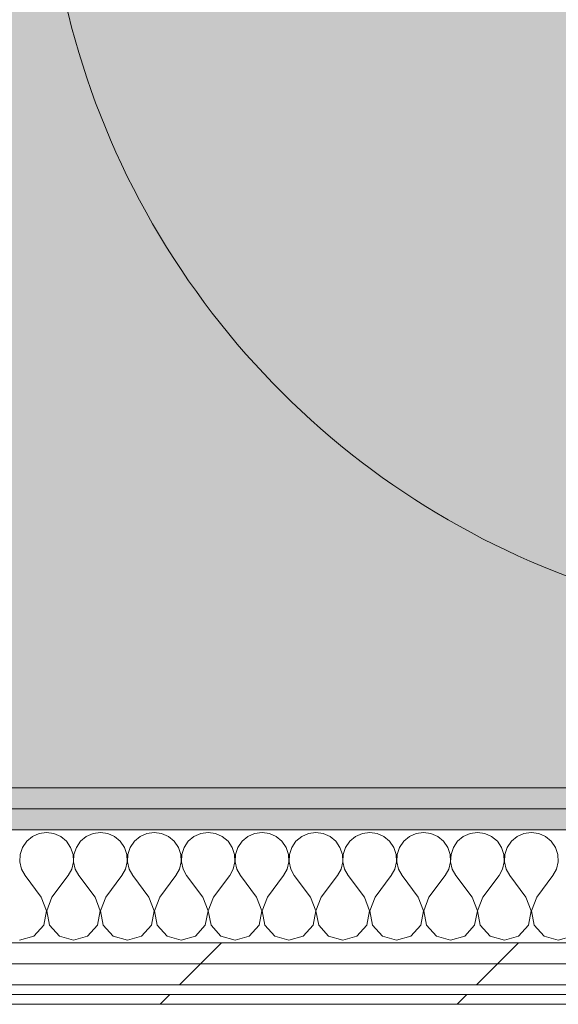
# Model space of a CAD drawing. Header units: millimetres. Extents: x -30280 to 19093, y -18706 to 4378.
# Tile 162 of 206: x -3750 to -3417, y -17084 to -16475. Entities that reach past the tile are written whole.
import ezdxf

# ---------------------------------------------------------------- set-up
doc = ezdxf.new("R2010")
doc.units = ezdxf.units.MM
doc.header["$MEASUREMENT"] = 0
doc.linetypes.add('Wipeout_Contour', pattern=[1000, 0, -1000])
for name, color, linetype in [('02_ACAB_Anotacio Portes', 7, 'Continuous'), ('Nuevo_07_CR_Cel Ras vinilic', 7, 'Continuous'), ('Nuevo_08_E_Envans secs', 7, 'Continuous'), ('Nuevo_14_PAV_Paviment_tarkett Safe', 7, 'Continuous')]:
    doc.layers.add(name, color=color, linetype=linetype)
for name, color, linetype, lineweight in [('02_ACAB_Anotacio Portes_Pluma_Nº__46', 5, 'Continuous', 5), ('Nuevo_08_E_Envans secs_Pluma_Nº__1', 7, 'Continuous', 5), ('Nuevo_14_PAV_Paviment_tarkett Safe_Pluma_Nº__89', 7, 'Continuous', 5)]:
    doc.layers.add(name, color=color, linetype=linetype, lineweight=lineweight)
for name, color, linetype, lineweight, true_color in [('Nuevo_07_CR_Cel Ras vinilic_Pluma_Nº__102', 7, 'Continuous', 5, 0xcccccc), ('Nuevo_08_E_Envans secs_Pluma_Nº__102', 7, 'Continuous', 5, 0xcccccc), ('Nuevo_08_E_Envans secs_Pluma_Nº__171', 171, 'Continuous', 13, 0xaaaaff), ('Nuevo_08_E_Envans secs_Pluma_Nº__177', 7, 'Continuous', 15, 0xf7e046), ('Nuevo_08_E_Envans secs_Pluma_Nº__79', 7, 'Continuous', 5, 0xaaffd5), ('Nuevo_14_PAV_Paviment_tarkett Safe_Pluma_Nº__166', 7, 'Continuous', 13, 0x97cbff)]:
    doc.layers.add(name, color=color, linetype=linetype, lineweight=lineweight, true_color=true_color)
pattern_1 = [(45, (0, 0), (-183.8478, 183.8478), [195, -65]), (45, (7e-14, 183.85), (-183.8478, 183.8478), [195, -65])]

# ---------------------------------------------------------------- blocks, each defined once
blk = doc.blocks.new('Forjado_1_1', base_point=(-3816.35, -16950.01))
at = {"layer": 'Nuevo_14_PAV_Paviment_tarkett Safe_Pluma_Nº__166', "linetype": 'Continuous', "lineweight": 0, "true_color": 0x25323f}
blk.add_hatch(color=169, dxfattribs=at).paths.add_polyline_path([(-3816.35, -16950.01), (-1687.6, -16950.01), (-1687.6, -13808.56), (-3816.35, -13808.56)])
at = {"layer": 'Nuevo_14_PAV_Paviment_tarkett Safe_Pluma_Nº__89', "color": 7, "linetype": 'Continuous', "lineweight": 5, "flags": 128}
blk.add_lwpolyline([(-3816.35, -16950.01), (-1687.6, -16950.01), (-1687.6, -13808.56), (-3816.35, -13808.56)], close=True, dxfattribs=at)
blk = doc.blocks.new('*X453')
at = {"layer": 'Nuevo_08_E_Envans secs_Pluma_Nº__102', "color": 254, "linetype": 'Continuous', "lineweight": 5, "true_color": 0xcccccc}
for p, q in [((-3742.1, -16980.13), (-3745.64, -16983.07)), ((-3737.89, -16978.28), (-3742.1, -16980.13)), ((-3733.33, -16977.64), (-3737.89, -16978.28)), ((-3728.78, -16978.28), (-3733.33, -16977.64)), ((-3724.57, -16980.13), (-3728.78, -16978.28)), ((-3721.03, -16983.07), (-3724.57, -16980.13)), ((-3708.76, -16980.13), (-3712.3, -16983.07)), ((-3704.55, -16978.28), (-3708.76, -16980.13)), ((-3700, -16977.64), (-3704.55, -16978.28)), ((-3695.45, -16978.28), (-3700, -16977.64)), ((-3691.24, -16980.13), (-3695.45, -16978.28)), ((-3687.7, -16983.07), (-3691.24, -16980.13)), ((-3675.43, -16980.13), (-3678.97, -16983.07)), ((-3671.22, -16978.28), (-3675.43, -16980.13)), ((-3666.67, -16977.64), (-3671.22, -16978.28)), ((-3662.11, -16978.28), (-3666.67, -16977.64)), ((-3657.9, -16980.13), (-3662.11, -16978.28)), ((-3654.36, -16983.07), (-3657.9, -16980.13)), ((-3642.1, -16980.13), (-3645.64, -16983.07)), ((-3637.89, -16978.28), (-3642.1, -16980.13)), ((-3633.33, -16977.64), (-3637.89, -16978.28)), ((-3628.78, -16978.28), (-3633.33, -16977.64)), ((-3624.57, -16980.13), (-3628.78, -16978.28)), ((-3621.03, -16983.07), (-3624.57, -16980.13)), ((-3608.76, -16980.13), (-3612.3, -16983.07)), ((-3604.55, -16978.28), (-3608.76, -16980.13)), ((-3600, -16977.64), (-3604.55, -16978.28)), ((-3595.45, -16978.28), (-3600, -16977.64)), ((-3591.24, -16980.13), (-3595.45, -16978.28)), ((-3587.7, -16983.07), (-3591.24, -16980.13)), ((-3575.43, -16980.13), (-3578.97, -16983.07)), ((-3571.22, -16978.28), (-3575.43, -16980.13)), ((-3566.67, -16977.64), (-3571.22, -16978.28)), ((-3562.11, -16978.28), (-3566.67, -16977.64)), ((-3557.9, -16980.13), (-3562.11, -16978.28)), ((-3554.36, -16983.07), (-3557.9, -16980.13)), ((-3542.1, -16980.13), (-3545.64, -16983.07)), ((-3537.89, -16978.28), (-3542.1, -16980.13)), ((-3533.33, -16977.64), (-3537.89, -16978.28)), ((-3528.78, -16978.28), (-3533.33, -16977.64)), ((-3524.57, -16980.13), (-3528.78, -16978.28)), ((-3521.03, -16983.07), (-3524.57, -16980.13)), ((-3508.76, -16980.13), (-3512.3, -16983.07)), ((-3504.55, -16978.28), (-3508.76, -16980.13)), ((-3500, -16977.64), (-3504.55, -16978.28)), ((-3495.45, -16978.28), (-3500, -16977.64)), ((-3491.24, -16980.13), (-3495.45, -16978.28)), ((-3487.7, -16983.07), (-3491.24, -16980.13)), ((-3475.43, -16980.13), (-3478.97, -16983.07)), ((-3471.22, -16978.28), (-3475.43, -16980.13)), ((-3466.67, -16977.64), (-3471.22, -16978.28)), ((-3462.11, -16978.28), (-3466.67, -16977.64)), ((-3457.9, -16980.13), (-3462.11, -16978.28)), ((-3454.36, -16983.07), (-3457.9, -16980.13)), ((-3442.1, -16980.13), (-3445.64, -16983.07)), ((-3437.89, -16978.28), (-3442.1, -16980.13)), ((-3433.33, -16977.64), (-3437.89, -16978.28)), ((-3428.78, -16978.28), (-3433.33, -16977.64)), ((-3424.57, -16980.13), (-3428.78, -16978.28)), ((-3421.03, -16983.07), (-3424.57, -16980.13)), ((-3745.64, -16983.07), (-3748.24, -16986.86)), ((-3718.43, -16986.86), (-3721.03, -16983.07)), ((-3712.3, -16983.07), (-3714.91, -16986.86)), ((-3685.09, -16986.86), (-3687.7, -16983.07)), ((-3678.97, -16983.07), (-3681.57, -16986.86)), ((-3651.76, -16986.86), (-3654.36, -16983.07)), ((-3645.64, -16983.07), (-3648.24, -16986.86)), ((-3618.43, -16986.86), (-3621.03, -16983.07)), ((-3612.3, -16983.07), (-3614.91, -16986.86)), ((-3585.09, -16986.86), (-3587.7, -16983.07)), ((-3578.97, -16983.07), (-3581.57, -16986.86)), ((-3551.76, -16986.86), (-3554.36, -16983.07)), ((-3545.64, -16983.07), (-3548.24, -16986.86)), ((-3518.43, -16986.86), (-3521.03, -16983.07)), ((-3512.3, -16983.07), (-3514.91, -16986.86)), ((-3485.09, -16986.86), (-3487.7, -16983.07)), ((-3478.97, -16983.07), (-3481.57, -16986.86)), ((-3451.76, -16986.86), (-3454.36, -16983.07)), ((-3445.64, -16983.07), (-3448.24, -16986.86)), ((-3418.43, -16986.86), (-3421.03, -16983.07)), ((-3749.71, -16991.21), (-3749.93, -16995.81)), ((-3748.24, -16986.86), (-3749.71, -16991.21)), ((-3716.96, -16991.21), (-3718.43, -16986.86)), ((-3716.73, -16995.81), (-3716.96, -16991.21)), ((-3716.38, -16991.21), (-3716.6, -16995.81)), ((-3714.91, -16986.86), (-3716.38, -16991.21)), ((-3683.62, -16991.21), (-3685.09, -16986.86)), ((-3683.4, -16995.81), (-3683.62, -16991.21)), ((-3683.04, -16991.21), (-3683.27, -16995.81)), ((-3681.57, -16986.86), (-3683.04, -16991.21)), ((-3650.29, -16991.21), (-3651.76, -16986.86)), ((-3650.07, -16995.81), (-3650.29, -16991.21)), ((-3649.71, -16991.21), (-3649.93, -16995.81)), ((-3648.24, -16986.86), (-3649.71, -16991.21)), ((-3616.96, -16991.21), (-3618.43, -16986.86)), ((-3616.73, -16995.81), (-3616.96, -16991.21)), ((-3616.38, -16991.21), (-3616.6, -16995.81)), ((-3614.91, -16986.86), (-3616.38, -16991.21)), ((-3583.62, -16991.21), (-3585.09, -16986.86)), ((-3583.4, -16995.81), (-3583.62, -16991.21)), ((-3583.04, -16991.21), (-3583.27, -16995.81)), ((-3581.57, -16986.86), (-3583.04, -16991.21)), ((-3550.29, -16991.21), (-3551.76, -16986.86)), ((-3550.07, -16995.81), (-3550.29, -16991.21)), ((-3549.71, -16991.21), (-3549.93, -16995.81)), ((-3548.24, -16986.86), (-3549.71, -16991.21)), ((-3516.96, -16991.21), (-3518.43, -16986.86)), ((-3516.73, -16995.81), (-3516.96, -16991.21)), ((-3516.38, -16991.21), (-3516.6, -16995.81)), ((-3514.91, -16986.86), (-3516.38, -16991.21)), ((-3483.62, -16991.21), (-3485.09, -16986.86)), ((-3483.4, -16995.81), (-3483.62, -16991.21)), ((-3483.04, -16991.21), (-3483.27, -16995.81)), ((-3481.57, -16986.86), (-3483.04, -16991.21)), ((-3450.29, -16991.21), (-3451.76, -16986.86)), ((-3450.07, -16995.81), (-3450.29, -16991.21)), ((-3449.71, -16991.21), (-3449.93, -16995.81)), ((-3448.24, -16986.86), (-3449.71, -16991.21)), ((-3416.96, -16991.21), (-3418.43, -16986.86)), ((-3416.73, -16995.81), (-3416.96, -16991.21)), ((-3749.93, -16995.81), (-3748.89, -17000.28)), ((-3717.77, -17000.28), (-3716.73, -16995.81)), ((-3716.6, -16995.81), (-3715.56, -17000.28)), ((-3684.44, -17000.28), (-3683.4, -16995.81)), ((-3683.27, -16995.81), (-3682.23, -17000.28)), ((-3651.11, -17000.28), (-3650.07, -16995.81)), ((-3649.93, -16995.81), (-3648.89, -17000.28)), ((-3617.77, -17000.28), (-3616.73, -16995.81)), ((-3616.6, -16995.81), (-3615.56, -17000.28)), ((-3584.44, -17000.28), (-3583.4, -16995.81)), ((-3583.27, -16995.81), (-3582.23, -17000.28)), ((-3551.11, -17000.28), (-3550.07, -16995.81)), ((-3549.93, -16995.81), (-3548.89, -17000.28)), ((-3517.77, -17000.28), (-3516.73, -16995.81)), ((-3516.6, -16995.81), (-3515.56, -17000.28)), ((-3484.44, -17000.28), (-3483.4, -16995.81)), ((-3483.27, -16995.81), (-3482.23, -17000.28)), ((-3451.11, -17000.28), (-3450.07, -16995.81)), ((-3449.93, -16995.81), (-3448.89, -17000.28)), ((-3417.77, -17000.28), (-3416.73, -16995.81)), ((-3748.89, -17000.28), (-3746.67, -17004.31)), ((-3736.67, -17017.64), (-3746.67, -17004.31)), ((-3730, -17017.64), (-3720, -17004.31)), ((-3720, -17004.31), (-3717.77, -17000.28)), ((-3715.56, -17000.28), (-3713.33, -17004.31)), ((-3703.33, -17017.64), (-3713.33, -17004.31)), ((-3696.67, -17017.64), (-3686.67, -17004.31)), ((-3686.67, -17004.31), (-3684.44, -17000.28)), ((-3682.23, -17000.28), (-3680, -17004.31)), ((-3670, -17017.64), (-3680, -17004.31)), ((-3663.33, -17017.64), (-3653.33, -17004.31)), ((-3653.33, -17004.31), (-3651.11, -17000.28)), ((-3648.89, -17000.28), (-3646.67, -17004.31)), ((-3636.67, -17017.64), (-3646.67, -17004.31)), ((-3630, -17017.64), (-3620, -17004.31)), ((-3620, -17004.31), (-3617.77, -17000.28)), ((-3615.56, -17000.28), (-3613.33, -17004.31)), ((-3603.33, -17017.64), (-3613.33, -17004.31)), ((-3596.67, -17017.64), (-3586.67, -17004.31)), ((-3586.67, -17004.31), (-3584.44, -17000.28)), ((-3582.23, -17000.28), (-3580, -17004.31)), ((-3570, -17017.64), (-3580, -17004.31)), ((-3563.33, -17017.64), (-3553.33, -17004.31)), ((-3553.33, -17004.31), (-3551.11, -17000.28)), ((-3548.89, -17000.28), (-3546.67, -17004.31)), ((-3536.67, -17017.64), (-3546.67, -17004.31)), ((-3530, -17017.64), (-3520, -17004.31)), ((-3520, -17004.31), (-3517.77, -17000.28)), ((-3515.56, -17000.28), (-3513.33, -17004.31)), ((-3503.33, -17017.64), (-3513.33, -17004.31)), ((-3496.67, -17017.64), (-3486.67, -17004.31)), ((-3486.67, -17004.31), (-3484.44, -17000.28)), ((-3482.23, -17000.28), (-3480, -17004.31)), ((-3470, -17017.64), (-3480, -17004.31)), ((-3463.33, -17017.64), (-3453.33, -17004.31)), ((-3453.33, -17004.31), (-3451.11, -17000.28)), ((-3448.89, -17000.28), (-3446.67, -17004.31)), ((-3436.67, -17017.64), (-3446.67, -17004.31)), ((-3430, -17017.64), (-3420, -17004.31)), ((-3420, -17004.31), (-3417.77, -17000.28)), ((-3733.4, -17026.15), (-3736.67, -17017.64)), ((-3730, -17017.64), (-3733.27, -17026.15)), ((-3700.07, -17026.15), (-3703.33, -17017.64)), ((-3696.67, -17017.64), (-3699.93, -17026.15)), ((-3666.73, -17026.15), (-3670, -17017.64)), ((-3663.33, -17017.64), (-3666.6, -17026.15)), ((-3633.4, -17026.15), (-3636.67, -17017.64)), ((-3630, -17017.64), (-3633.27, -17026.15)), ((-3600.07, -17026.15), (-3603.33, -17017.64)), ((-3596.67, -17017.64), (-3599.93, -17026.15)), ((-3566.73, -17026.15), (-3570, -17017.64)), ((-3563.33, -17017.64), (-3566.6, -17026.15)), ((-3533.4, -17026.15), (-3536.67, -17017.64)), ((-3530, -17017.64), (-3533.27, -17026.15)), ((-3500.07, -17026.15), (-3503.33, -17017.64)), ((-3496.67, -17017.64), (-3499.93, -17026.15)), ((-3466.73, -17026.15), (-3470, -17017.64)), ((-3463.33, -17017.64), (-3466.6, -17026.15)), ((-3433.4, -17026.15), (-3436.67, -17017.64)), ((-3430, -17017.64), (-3433.27, -17026.15)), ((-3735.09, -17035.1), (-3733.4, -17026.15)), ((-3733.27, -17026.15), (-3731.57, -17035.1)), ((-3701.76, -17035.1), (-3700.07, -17026.15)), ((-3699.93, -17026.15), (-3698.24, -17035.1)), ((-3668.43, -17035.1), (-3666.73, -17026.15)), ((-3666.6, -17026.15), (-3664.91, -17035.1)), ((-3635.09, -17035.1), (-3633.4, -17026.15)), ((-3633.27, -17026.15), (-3631.57, -17035.1)), ((-3601.76, -17035.1), (-3600.07, -17026.15)), ((-3599.93, -17026.15), (-3598.24, -17035.1)), ((-3568.43, -17035.1), (-3566.73, -17026.15)), ((-3566.6, -17026.15), (-3564.91, -17035.1)), ((-3535.09, -17035.1), (-3533.4, -17026.15)), ((-3533.27, -17026.15), (-3531.57, -17035.1)), ((-3501.76, -17035.1), (-3500.07, -17026.15)), ((-3499.93, -17026.15), (-3498.24, -17035.1)), ((-3468.43, -17035.1), (-3466.73, -17026.15)), ((-3466.6, -17026.15), (-3464.91, -17035.1)), ((-3435.09, -17035.1), (-3433.4, -17026.15)), ((-3433.27, -17026.15), (-3431.57, -17035.1)), ((-3741.24, -17041.82), (-3735.09, -17035.1)), ((-3731.57, -17035.1), (-3725.43, -17041.82)), ((-3707.9, -17041.82), (-3701.76, -17035.1)), ((-3698.24, -17035.1), (-3692.1, -17041.82)), ((-3674.57, -17041.82), (-3668.43, -17035.1)), ((-3664.91, -17035.1), (-3658.76, -17041.82)), ((-3641.24, -17041.82), (-3635.09, -17035.1)), ((-3631.57, -17035.1), (-3625.43, -17041.82)), ((-3607.9, -17041.82), (-3601.76, -17035.1)), ((-3598.24, -17035.1), (-3592.1, -17041.82)), ((-3574.57, -17041.82), (-3568.43, -17035.1)), ((-3564.91, -17035.1), (-3558.76, -17041.82)), ((-3541.24, -17041.82), (-3535.09, -17035.1)), ((-3531.57, -17035.1), (-3525.43, -17041.82)), ((-3507.9, -17041.82), (-3501.76, -17035.1)), ((-3498.24, -17035.1), (-3492.1, -17041.82)), ((-3474.57, -17041.82), (-3468.43, -17035.1)), ((-3464.91, -17035.1), (-3458.76, -17041.82)), ((-3441.24, -17041.82), (-3435.09, -17035.1)), ((-3431.57, -17035.1), (-3425.43, -17041.82)), ((-3750, -17044.31), (-3741.24, -17041.82)), ((-3725.43, -17041.82), (-3716.67, -17044.31)), ((-3716.67, -17044.31), (-3707.9, -17041.82)), ((-3692.1, -17041.82), (-3683.33, -17044.31)), ((-3683.33, -17044.31), (-3674.57, -17041.82)), ((-3658.76, -17041.82), (-3650, -17044.31)), ((-3650, -17044.31), (-3641.24, -17041.82)), ((-3625.43, -17041.82), (-3616.67, -17044.31)), ((-3616.67, -17044.31), (-3607.9, -17041.82)), ((-3592.1, -17041.82), (-3583.33, -17044.31)), ((-3583.33, -17044.31), (-3574.57, -17041.82)), ((-3558.76, -17041.82), (-3550, -17044.31)), ((-3550, -17044.31), (-3541.24, -17041.82)), ((-3525.43, -17041.82), (-3516.67, -17044.31)), ((-3516.67, -17044.31), (-3507.9, -17041.82)), ((-3492.1, -17041.82), (-3483.33, -17044.31)), ((-3483.33, -17044.31), (-3474.57, -17041.82)), ((-3458.76, -17041.82), (-3450, -17044.31)), ((-3450, -17044.31), (-3441.24, -17041.82)), ((-3425.43, -17041.82), (-3416.67, -17044.31)), ((-3416.67, -17044.31), (-3407.9, -17041.82))]:
    blk.add_line(p, q, dxfattribs=at)
blk = doc.blocks.new('Muro_123_1', base_point=(-3842.41, -17083.98))
at = {"layer": 'Nuevo_08_E_Envans secs_Pluma_Nº__79', "linetype": 'Continuous', "lineweight": 5, "true_color": 0xaaffd5}
for points in [[(-3816.42, -16962.98), (-1743.22, -16962.98), (-1743.22, -16949.98), (-3816.41, -16949.98)], [(-3829.43, -16975.98), (-1743.22, -16975.98), (-1743.22, -16962.98), (-3829.42, -16962.98)]]:
    blk.add_hatch(color=121, dxfattribs=at).paths.add_polyline_path(points)
at = {"layer": 'Nuevo_08_E_Envans secs_Pluma_Nº__1', "color": 7, "linetype": 'Continuous', "lineweight": 5}
for p, q in [((-3816.42, -16962.98), (-1743.22, -16962.98)), ((-3829.43, -16975.98), (-1743.22, -16975.98))]:
    blk.add_line(p, q, dxfattribs=at)
at = {"layer": 'Nuevo_08_E_Envans secs_Pluma_Nº__1', "color": 7, "linetype": 'Continuous', "lineweight": 5, "flags": 128}
blk.add_lwpolyline([(-1743.22, -16949.98), (-3816.41, -16949.98)], dxfattribs=at)
at = {"color": 254, "linetype": 'Wipeout_Contour', "lineweight": 0, "ltscale": 69293.939169}
blk.add_wipeout([(-3842.41, -17071.98), (-1743.22, -17071.98), (-1743.22, -17058.98), (-3842.41, -17058.98)], dxfattribs=at).dxf.layer = 'Nuevo_08_E_Envans secs'
at = {"color": 254, "linetype": 'Wipeout_Contour', "lineweight": 0, "ltscale": 69355.022368}
blk.add_wipeout([(-3842.41, -17083.98), (-1743.22, -17083.98), (-1743.22, -17077.98), (-3842.41, -17077.98)], dxfattribs=at).dxf.layer = 'Nuevo_08_E_Envans secs'
at = {"layer": 'Nuevo_08_E_Envans secs_Pluma_Nº__171', "linetype": 'Continuous', "lineweight": 13, "true_color": 0xaaaaff}
h = blk.add_hatch(dxfattribs=at)
h.set_pattern_fill('Panellat_HPL_0001', color=161, style=0, pattern_type=2)
h.set_pattern_definition(pattern_1)
h.paths.add_polyline_path([(-3842.41, -17083.98), (-1743.22, -17083.98), (-1743.22, -17077.98), (-3842.41, -17077.98)])
at = {"layer": 'Nuevo_08_E_Envans secs_Pluma_Nº__177', "linetype": 'Continuous', "lineweight": 15, "true_color": 0xf7e046}
h = blk.add_hatch(dxfattribs=at)
h.set_pattern_fill('Panellat_HPL_0001', color=53, style=0, pattern_type=2)
h.set_pattern_definition(pattern_1)
h.paths.add_polyline_path([(-3842.41, -17071.98), (-1743.22, -17071.98), (-1743.22, -17058.98), (-3842.41, -17058.98)])
at = {"layer": 'Nuevo_08_E_Envans secs_Pluma_Nº__1', "color": 7, "linetype": 'Continuous', "lineweight": 5}
for p, q in [((-3842.41, -17071.98), (-1743.22, -17071.98)), ((-3842.41, -17077.98), (-1743.22, -17077.98))]:
    blk.add_line(p, q, dxfattribs=at)
at = {"layer": 'Nuevo_08_E_Envans secs_Pluma_Nº__1', "color": 7, "linetype": 'Continuous', "lineweight": 5, "flags": 128}
blk.add_lwpolyline([(-3842.41, -17083.98), (-1743.22, -17083.98)], dxfattribs=at)
at = {"color": 254, "linetype": 'Wipeout_Contour', "lineweight": 0, "ltscale": 69242.709302}
blk.add_wipeout([(-3842.41, -17058.98), (-1743.22, -17058.98), (-1743.22, -17045.98), (-3842.41, -17045.98)], dxfattribs=at).dxf.layer = 'Nuevo_08_E_Envans secs'
at = {"layer": 'Nuevo_08_E_Envans secs_Pluma_Nº__177', "linetype": 'Continuous', "lineweight": 15, "true_color": 0xf7e046}
h = blk.add_hatch(dxfattribs=at)
h.set_pattern_fill('Panellat_HPL_0001', color=53, style=0, pattern_type=2)
h.set_pattern_definition(pattern_1)
h.paths.add_polyline_path([(-3842.41, -17058.98), (-1743.22, -17058.98), (-1743.22, -17045.98), (-3842.41, -17045.98)])
at = {"layer": 'Nuevo_08_E_Envans secs_Pluma_Nº__1', "color": 7, "linetype": 'Continuous', "lineweight": 5}
for p, q in [((-3842.41, -17045.98), (-1743.22, -17045.98)), ((-3842.41, -17058.98), (-1743.22, -17058.98))]:
    blk.add_line(p, q, dxfattribs=at)
at = {"layer": 'Nuevo_08_E_Envans secs', "color": 7, "lineweight": 20}
blk.add_blockref('*X453', (0, 0), dxfattribs=at)
blk = doc.blocks.new('Etiqueta_11_1', base_point=(-2733.48, -16351.75))
at = {"layer": '02_ACAB_Anotacio Portes_Pluma_Nº__46', "color": 5, "linetype": 'Continuous', "lineweight": 5, "flags": 128}
blk.add_lwpolyline([(-3234.11, -15851.38, 1), (-3234.85, -16851.38, 1)], format="xyb", close=True, dxfattribs=at)
blk = doc.blocks.new('Forjado_2_1', base_point=(-3816.41, -16949.98))
at = {"layer": 'Nuevo_07_CR_Cel Ras vinilic', "linetype": 'Continuous', "lineweight": 0, "true_color": 0x3f3f3f}
blk.add_hatch(color=250, dxfattribs=at).paths.add_polyline_path([(-3816.41, -16949.98), (-1689.31, -16949.98), (-1687, -13808.56), (-3816.41, -13808.56)])
at = {"layer": 'Nuevo_07_CR_Cel Ras vinilic_Pluma_Nº__102', "color": 254, "linetype": 'Continuous', "lineweight": 5, "true_color": 0xcccccc, "flags": 128}
blk.add_lwpolyline([(-3816.41, -16949.98), (-1689.31, -16949.98), (-1687, -13808.56), (-3816.41, -13808.56)], close=True, dxfattribs=at)

msp = doc.modelspace()

# ---------------------------------------------------------------- block references
at = {"layer": 'Nuevo_14_PAV_Paviment_tarkett Safe', "color": 7, "linetype": 'Continuous', "lineweight": 5}
msp.add_blockref('Forjado_1_1', (-3816.35, -16950.01), dxfattribs=at)

# ---------------------------------------------------------------- next in the draw order: block references
at = {"layer": 'Nuevo_08_E_Envans secs', "color": 7, "lineweight": 20}
msp.add_blockref('Muro_123_1', (-3842.41, -17083.98), dxfattribs=at)

# ---------------------------------------------------------------- next in the draw order: block references
at = {"layer": '02_ACAB_Anotacio Portes', "color": 5, "linetype": 'Continuous', "lineweight": 5}
msp.add_blockref('Etiqueta_11_1', (-2733.48, -16351.75), dxfattribs=at)

# ---------------------------------------------------------------- next in the draw order: block references
at = {"layer": 'Nuevo_07_CR_Cel Ras vinilic', "color": 254, "linetype": 'Continuous', "lineweight": 5, "true_color": 0xcccccc}
msp.add_blockref('Forjado_2_1', (-3816.41, -16949.98), dxfattribs=at)

doc.saveas('drawing.dxf')
